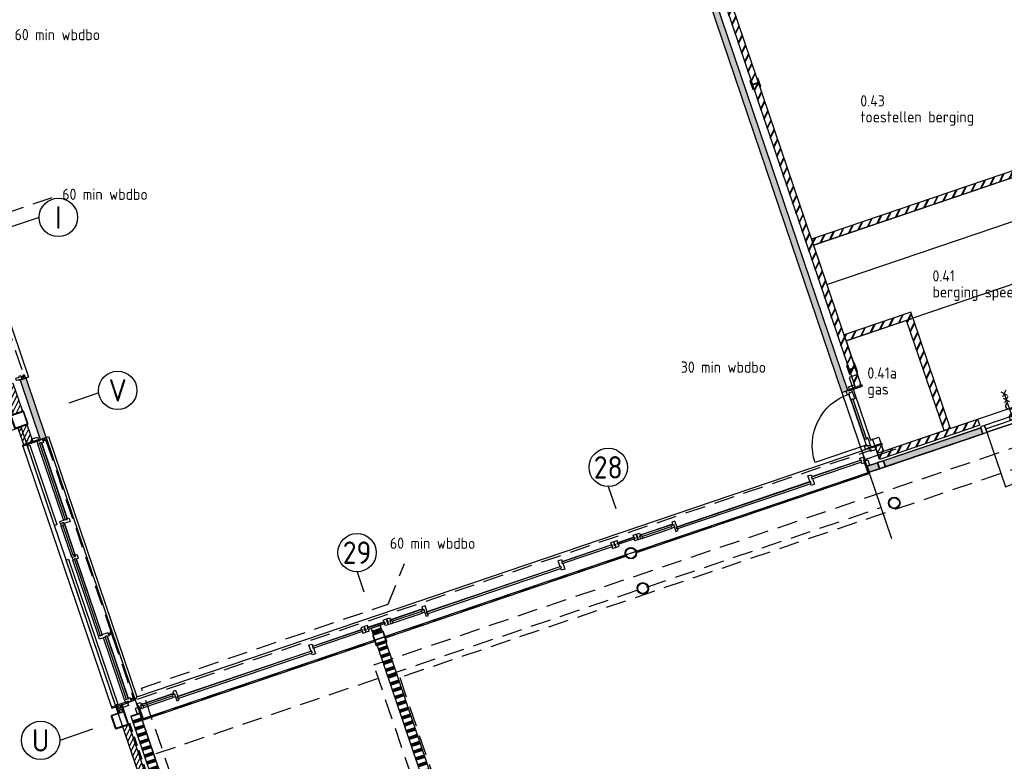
# Model space of a CAD drawing. Header units: millimetres. Extents: x -11937 to 214890, y -181324 to 108665.
# Tile 14 of 47: x 56934 to 72320, y -136895 to -125309. Entities that reach past the tile are written whole.
import ezdxf
from ezdxf.enums import TextEntityAlignment as Align
from ezdxf.xclip import XClip

# ---------------------------------------------------------------- set-up
doc = ezdxf.new("R2010")
doc.units = ezdxf.units.MM
doc.header["$LTSCALE"] = 100
doc.header["$XCLIPFRAME"] = 2
for name, pattern in [('082403 X-ref$0$DASHDOT2', [12.7, 6.35, -3.175, 0, -3.175]), ('082403 X-ref$0$DASHED', [0.75, 0.5, -0.25]), ('082403 X-ref$0$DASHED2', [9.525, 6.35, -3.175]), ('082403 X-ref$0$HIDDEN2', [4.7625, 3.175, -1.5875])]:
    doc.linetypes.add(name, pattern=pattern)
for name, color, linetype in [('082403 X-ref$0$Beveilig-Alg-Az', 253, 'Continuous'), ('082403 X-ref$0$Beveilig-Dik-Az', 1, '082403 X-ref$0$HIDDEN2'), ('082403 X-ref$0$bib', 253, 'Continuous'), ('082403 X-ref$0$BiKoz-Draai-Az', 253, 'Continuous'), ('082403 X-ref$0$BiKoz-Hout-Az', 253, 'Continuous'), ('082403 X-ref$0$BiKoz-Hout-Drs', 253, 'Continuous'), ('082403 X-ref$0$BiWand-Alg-Arc', 8, 'Continuous'), ('082403 X-ref$0$BiWand-Syst-Drs', 253, 'Continuous'), ('082403 X-ref$0$BuKoz-Alum-Drs', 253, 'Continuous'), ('082403 X-ref$0$BuWand-Alg-Arc', 253, 'Continuous'), ('082403 X-ref$0$BuWand-Bakst-Drs', 253, 'Continuous'), ('082403 X-ref$0$Construct-Beton-Drs', 253, 'Continuous'), ('082403 X-ref$0$Construct-Staal-Drs', 253, 'Continuous'), ('082403 X-ref$0$Daken-Alg-Txt', 8, 'Continuous'), ('082403 X-ref$0$DIM25', 8, 'Continuous'), ('082403 X-ref$0$Inricht-Alg-Az', 253, 'Continuous'), ('082403 X-ref$0$kozijn', 8, 'Continuous'), ('082403 X-ref$0$kozijn1', 8, 'Continuous'), ('082403 X-ref$0$MTXT25-1', 253, 'Continuous'), ('082403 X-ref$0$MTXT35-1', 253, 'Continuous'), ('082403 X-ref$0$MTXT35-50', 253, 'Continuous'), ('082403 X-ref$0$Stramien-Alg-Az', 9, '082403 X-ref$0$DASHDOT2'), ('082403 X-ref$0$Stramien-Alg-Drs', 8, 'Continuous'), ('082403 X-ref$0$Stramien-Alg-Txt', 253, 'Continuous')]:
    doc.layers.add(name, color=color, linetype=linetype)
doc.layers.add('082403 X-ref$0$Opp ma', color=8, linetype='Continuous', plot=False)
doc.layers.add('082403 X-ref$0$Opp mfa', color=8, linetype='Continuous', plot=False)
doc.styles.add('082403 X-ref$0$BOS', font='isocp.shx')
doc.styles.add('082403 X-ref$0$BOS3', font='isocp.shx')
doc.styles.add('082403 X-ref$0$Standard', font='isocp.shx')
pattern_1 = [(63.75, (17820.1, 3764.48), (-98.656, 48.65176), []), (63.75, (17815.28, 3778.69), (-98.656, 48.65176), [])]
pattern_2 = [(63.75, (0, 0), (-51.25628, 25.2768), [])]

# ---------------------------------------------------------------- blocks, each defined once
blk = doc.blocks.new('082403 X-ref$0$_K100x4')
at = {"layer": '082403 X-ref$0$Construct-Staal-Drs'}
for points in [[(50, 43, 0.414214), (43, 50), (-43, 50, 0.414214), (-50, 43), (-50, -43, 0.414214), (-43, -50), (43, -50, 0.414214), (50, -43)], [(46, 43, 0.414214), (43, 46), (-43, 46, 0.414214), (-46, 43), (-46, -43, 0.414214), (-43, -46), (43, -46, 0.414214), (46, -43)]]:
    blk.add_lwpolyline(points, format="xyb", close=True, dxfattribs=at)
blk = doc.blocks.new('082403 X-ref$0$_HEA140')
at = {"layer": '082403 X-ref$0$Construct-Staal-Drs'}
blk.add_lwpolyline([(-70, -66.5), (70, -66.5), (70, -58), (14.75, -58, -0.41421356), (2.75, -46), (2.75, 46, -0.41421356), (14.75, 58), (70, 58), (70, 66.5), (-70, 66.5), (-70, 58), (-14.75, 58, -0.41421356), (-2.75, 46), (-2.75, -46, -0.41421356), (-14.75, -58), (-70, -58)], format="xyb", close=True, dxfattribs=at)
blk = doc.blocks.new('082403 X-ref$0$binkozdeur1034')
at = {"layer": '082403 X-ref$0$BiKoz-Draai-Az'}
blk.add_lwpolyline([(967, 0), (67, 0), (67, -900, 0.414214)], format="xyb", close=True, dxfattribs=at)
at = {"layer": '082403 X-ref$0$BiKoz-Hout-Az'}
blk.add_line((67, 57), (967, 57), dxfattribs=at)
blk.add_lwpolyline([(67, 0), (967, 0), (967, 114), (67, 114)], close=True, dxfattribs=at)
at = {"layer": '082403 X-ref$0$BiKoz-Hout-Drs'}
for points in [[(0, 0), (67, 0), (67, 114), (0, 114)], [(967, 0), (1034, 0), (1034, 114), (967, 114)]]:
    blk.add_lwpolyline(points, close=True, dxfattribs=at)
blk = doc.blocks.new('082403 X-ref$0$kozbuit370')
at = {"layer": '082403 X-ref$0$kozijn1', "color": 9}
blk.add_line((316, 30), (54, 30), dxfattribs=at)
at = {"layer": '082403 X-ref$0$kozijn1'}
for points in [[(54, 0), (0, 0), (0, 37), (10, 37), (10, 62), (0, 62), (0, 92), (26, 92), (54, 92), (54, 62), (44, 62), (44, 37), (54, 37)], [(316, 0), (370, 0), (370, 37), (360, 37), (360, 62), (370, 62), (370, 92), (344, 92), (316, 92), (316, 62), (326, 62), (326, 37), (316, 37)]]:
    blk.add_lwpolyline(points, close=True, dxfattribs=at)
at = {"layer": '082403 X-ref$0$kozijn1', "color": 9}
blk.add_lwpolyline([(326, 37), (44, 37), (44, 62), (326, 62)], close=True, dxfattribs=at)
blk = doc.blocks.new('082403 X-ref$0$speellokaal')
at = {"layer": '082403 X-ref$0$kozijn'}
for points in [[(572, -260), (572, -260), (611, -260), (611, -230), (601, -230), (601, -205), (611, -205), (611, -103), (557, -103), (557, -143), (572, -143), (572, -260), (572, -260)], [(2806, -103), (2860, -103), (2860, -140), (2850, -140), (2850, -165), (2860, -165), (2860, -260), (2806, -260), (2806, -230), (2816, -230), (2816, -205), (2806, -205)], [(3716, -103), (3662, -103), (3662, -140), (3672, -140), (3672, -165), (3662, -165), (3662, -195), (3688, -195), (3716, -195), (3716, -165), (3706, -165), (3706, -140), (3716, -140)], [(4685, -260), (4685, -260), (4724, -260), (4724, -230), (4714, -230), (4714, -205), (4724, -205), (4724, -103), (4670, -103), (4670, -143), (4685, -143), (4685, -260), (4685, -260)], [(6919, -103), (6973, -103), (6973, -140), (6963, -140), (6963, -165), (6973, -165), (6973, -260), (6919, -260), (6919, -230), (6929, -230), (6929, -205), (6919, -205)], [(7838, -103), (7784, -103), (7784, -140), (7794, -140), (7794, -165), (7784, -165), (7784, -195), (7810, -195), (7838, -195), (7838, -165), (7828, -165), (7828, -140), (7838, -140)], [(8807, -260), (8807, -260), (8846, -260), (8846, -230), (8836, -230), (8836, -205), (8846, -205), (8846, -103), (8792, -103), (8792, -143), (8807, -143), (8807, -260), (8807, -260)], [(11041, -103), (11095, -103), (11095, -140), (11085, -140), (11085, -165), (11095, -165), (11095, -260), (11041, -260), (11041, -230), (11051, -230), (11051, -205), (11041, -205)], [(-36, -166), (-81, -166), (-81, -256), (-36, -256)], [(11960, -166), (12005, -166), (12005, -256), (11960, -256)]]:
    blk.add_lwpolyline(points, close=True, dxfattribs=at)
for points in [[(2806, -230), (2816, -230), (2816, -205), (2806, -205)], [(2806, -205), (2816, -205), (2816, -230), (2806, -230)]]:
    blk.add_lwpolyline(points, dxfattribs=at)
at = {"layer": '082403 X-ref$0$kozijn1', "color": 9}
for p, q in [((52, -133), (532, -133)), ((2860, -133), (3662, -133)), ((4165, -133), (4645, -133)), ((6973, -133), (7784, -133)), ((8287, -133), (8767, -133)), ((11095, -133), (11897, -133)), ((52, -195), (532, -195)), ((611, -198), (2806, -198)), ((4165, -195), (4645, -195)), ((4724, -198), (6919, -198)), ((8287, -195), (8767, -195)), ((8846, -198), (11041, -198))]:
    blk.add_line(p, q, dxfattribs=at)
at = {"layer": '082403 X-ref$0$kozijn1'}
for points in [[(-35, -148), (-17, -148), (-17, -376), (-35, -376)], [(12, -195), (-17, -195), (-17, -165), (-17, -165), (-17, -146), (-27, -146), (-27, -103), (27, -103), (27, -143), (12, -143)], [(13, -195), (51, -195), (51, -165), (42, -165), (42, -140), (52, -140), (52, -133), (30, -133), (30, -148), (13, -148)], [(571, -195), (532, -195), (532, -165), (542, -165), (542, -140), (532, -140), (532, -133), (554, -133), (554, -148), (571, -148)], [(4086, -103), (4140, -103), (4140, -143), (4125, -143), (4125, -195), (4086, -195), (4086, -165), (4096, -165), (4096, -140), (4086, -140)], [(4126, -195), (4164, -195), (4164, -165), (4155, -165), (4155, -140), (4165, -140), (4165, -133), (4143, -133), (4143, -148), (4126, -148)], [(4684, -195), (4645, -195), (4645, -165), (4655, -165), (4655, -140), (4645, -140), (4645, -133), (4667, -133), (4667, -148), (4684, -148)], [(8208, -103), (8262, -103), (8262, -143), (8247, -143), (8247, -195), (8208, -195), (8208, -165), (8218, -165), (8218, -140), (8208, -140)], [(8248, -195), (8286, -195), (8286, -165), (8277, -165), (8277, -140), (8287, -140), (8287, -133), (8265, -133), (8265, -148), (8248, -148)], [(8806, -195), (8767, -195), (8767, -165), (8777, -165), (8777, -140), (8767, -140), (8767, -133), (8789, -133), (8789, -148), (8806, -148)], [(11897, -103), (11951, -103), (11951, -146), (11941, -146), (11941, -195), (11897, -195), (11897, -165), (11907, -165), (11907, -140), (11897, -140)], [(11959, -148), (11941, -148), (11941, -376), (11959, -376)]]:
    blk.add_lwpolyline(points, close=True, dxfattribs=at)
at = {"layer": '082403 X-ref$0$kozijn1', "color": 9}
for points in [[(542, -140), (42, -140), (42, -165), (542, -165)], [(3672, -140), (2850, -140), (2850, -165), (3672, -165)], [(4655, -140), (4155, -140), (4155, -165), (4655, -165)], [(7794, -140), (6963, -140), (6963, -165), (7794, -165)], [(8777, -140), (8277, -140), (8277, -165), (8777, -165)], [(11907, -140), (11085, -140), (11085, -165), (11907, -165)], [(2816, -205), (601, -205), (601, -230), (2816, -230)], [(6929, -205), (4714, -205), (4714, -230), (6929, -230)], [(11051, -205), (8836, -205), (8836, -230), (11051, -230)]]:
    blk.add_lwpolyline(points, close=True, dxfattribs=at)
at = {"layer": '082403 X-ref$0$bib', "rotation": 180}
for p in [(4086, -103), (8208, -103)]:
    blk.add_blockref('082403 X-ref$0$kozbuit370', p, dxfattribs=at)
blk = doc.blocks.new('082403 X-ref$0$deur850')
at = {"layer": '082403 X-ref$0$BiKoz-Draai-Az'}
blk.add_lwpolyline([(-33, 910), (-33, 66), (-877, 66, -0.414214)], format="xyb", close=True, dxfattribs=at)
at = {"layer": '082403 X-ref$0$BiWand-Alg-Arc'}
for p, q in [((-33, 1085), (-33, 1085)), ((-33, 1081), (-33, 1081))]:
    blk.add_line(p, q, dxfattribs=at)
at = {"layer": '082403 X-ref$0$kozijn'}
for points in [[(0, 976), (0, 1021), (90, 1021), (90, 976)], [(0, 0), (0, -45), (90, -45), (90, 0)]]:
    blk.add_lwpolyline(points, close=True, dxfattribs=at)
at = {"layer": '082403 X-ref$0$kozijn', "color": 9}
blk.add_lwpolyline([(-26, 156), (-26, 820), (-1, 820), (-1, 156)], close=True, dxfattribs=at)
at = {"layer": '082403 X-ref$0$kozijn1'}
for points in [[(29, 928), (29, 957), (-1, 957), (-1, 957), (-20, 957), (-20, 967), (-63, 967), (-63, 913), (-23, 913), (-23, 928)], [(29, 927), (29, 810), (-1, 810), (-1, 820), (-26, 820), (-26, 810), (-33, 810), (-33, 910), (-18, 910), (-18, 927)], [(-18, 975), (-18, 957), (210, 957), (210, 975)], [(29, 49), (29, 166), (-1, 166), (-1, 156), (-26, 156), (-26, 166), (-33, 166), (-33, 66), (-18, 66), (-18, 49)], [(29, 48), (29, 19), (-1, 19), (-1, 19), (-20, 19), (-20, 9), (-63, 9), (-63, 63), (-23, 63), (-23, 48)], [(-18, 1), (-18, 19), (210, 19), (210, 1)]]:
    blk.add_lwpolyline(points, close=True, dxfattribs=at)
blk = doc.blocks.new('082403 X-ref$0$aangifte deur 60 minuten (zelfsluitend)')
at = {"layer": '082403 X-ref$0$Beveilig-Alg-Az'}
blk.add_line((1, -863), (1, 860), dxfattribs=at)
for points in [[(-81, 778), (82, 942)], [(80, 781), (-78, 939)], [(-81, 568), (82, 732)], [(80, 571), (-78, 729)], [(-81, -735), (82, -571)], [(80, -732), (-78, -574)], [(-81, -945), (82, -781)], [(80, -942), (-78, -784)]]:
    blk.add_lwpolyline(points, dxfattribs=at)
blk.add_lwpolyline([(0, -543, 1), (0, -362, -1), (0, -181, 1), (0, 0, -1), (0, 181, 1), (0, 362, -1), (0, 543)], format="xyb", dxfattribs=at)
blk = doc.blocks.new('082403 X-ref$0$kolom180r')
at = {"layer": '082403 X-ref$0$Daken-Alg-Txt'}
for radius in [90, 80]:
    blk.add_circle((0, 0), radius, dxfattribs=at)
blk = doc.blocks.new('082403 X-ref$0$ruimtenummer met m2_1')
at = {"layer": '082403 X-ref$0$MTXT25-1', "style": '082403 X-ref$0$BOS'}
blk.add_attdef('OPPERVLAKTE', (0, 498), '', height=250, dxfattribs=at)
at = {"layer": '082403 X-ref$0$MTXT35-1', "style": '082403 X-ref$0$BOS'}
for tag, p in [('RUIMTENUMMER', (-8, 1448)), ('RUIMTENAAM', (-8, 948))]:
    blk.add_attdef(tag, p, '', height=350, dxfattribs=at)
blk = doc.blocks.new('*U83')
at = {"layer": '082403 X-ref$0$Construct-Staal-Drs'}
for points in [[(-110, -98, 0.414214), (-98, -110), (98, -110, 0.414214), (110, -98), (110, 98, 0.414214), (98, 110), (-98, 110, 0.414214), (-110, 98)], [(-100, -98, 0.414214), (-98, -100), (98, -100, 0.414214), (100, -98), (100, 98, 0.414214), (98, 100), (-98, 100, 0.414214), (-100, 98)]]:
    blk.add_lwpolyline(points, format="xyb", close=True, dxfattribs=at)
blk = doc.blocks.new('*U84')
at = {"layer": '082403 X-ref$0$Construct-Staal-Drs'}
for points in [[(75, 90), (-75, 90, 0.414214), (-90, 75), (-90, -75, 0.414214), (-75, -90), (75, -90, 0.414214), (90, -75), (90, 75, 0.414214)], [(75, 80), (-75, 80, 0.414214), (-80, 75), (-80, -75, 0.414214), (-75, -80), (75, -80, 0.414214), (80, -75), (80, 75, 0.414214)]]:
    blk.add_lwpolyline(points, format="xyb", close=True, dxfattribs=at)
blk = doc.blocks.new('082403 X-ref')
at = {"layer": '082403 X-ref$0$BiWand-Alg-Arc'}
h = blk.add_hatch(dxfattribs=at)
h.set_pattern_fill('SWAND', color=8, angle=90, style=0)
h.set_pattern_definition([(198.75, (7.47, 17.2), (36.16194, -106.52964), []), (198.75, (5.47, 23.11), (36.16194, -106.52964), []), (198.75, (3.46, 29.03), (36.16194, -106.52964), []), (198.75, (1.45, 34.95), (36.16194, -106.52964), []), (198.75, (-0.56, 40.87), (36.16194, -106.52964), []), (198.75, (-2.57, 46.79), (36.16194, -106.52964), []), (198.75, (-4.58, 52.7), (36.16194, -106.52964), [])])
h.paths.add_polyline_path([(13156, 38646), (13014, 38598), (12981, 38693), (13123, 38741)])
h = blk.add_hatch(dxfattribs=at)
h.set_pattern_fill('SWAND', color=8, angle=108.75, style=0)
h.set_pattern_definition([(198.75, (13058.71, 32770.86), (36.162, -106.5296), []), (198.75, (13056.7, 32776.78), (36.162, -106.5296), []), (198.75, (13054.69, 32782.7), (36.162, -106.5296), []), (198.75, (13052.68, 32788.62), (36.162, -106.5296), []), (198.75, (13050.67, 32794.54), (36.162, -106.5296), []), (198.75, (13048.66, 32800.45), (36.162, -106.5296), []), (198.75, (13046.65, 32806.37), (36.162, -106.5296), [])])
h.paths.add_polyline_path([(15139, 32805), (14992, 32771), (13059, 38465), (13201, 38513)])
h = blk.add_hatch(dxfattribs=at)
h.set_pattern_fill('SWAND', color=8, angle=108.75, style=0)
h.set_pattern_definition([(198.75, (-6e-11, 6e-14), (36.16194, -106.52964), []), (198.75, (-2.01, 5.92), (36.16194, -106.52964), []), (198.75, (-4.02, 11.84), (36.16194, -106.52964), []), (198.75, (-6.03, 17.75), (36.16194, -106.52964), []), (198.75, (-8.04, 23.67), (36.16194, -106.52964), []), (198.75, (-10.04, 29.59), (36.16194, -106.52964), []), (198.75, (-12.05, 35.51), (36.16194, -106.52964), [])])
h.paths.add_polyline_path([(11041, 31965), (11194, 31985), (9365, 37370), (9223, 37321)])
at = {"layer": '082403 X-ref$0$BuWand-Alg-Arc'}
h = blk.add_hatch(dxfattribs=at)
h.set_pattern_fill('METSW', color=256, scale=2, style=0)
h.set_pattern_definition(pattern_1)
h.paths.add_polyline_path([(20636, 42493), (20541, 42461), (14405, 60539), (14499, 60571)])
for points in [[(15802, 56050), (15707, 56018), (20336, 42381), (20431, 42413)], [(22539, 41736), (22506, 41830), (20986, 41314), (21018, 41220)], [(20762, 41133), (20730, 41227), (20891, 41282), (20923, 41187)]]:
    blk.add_hatch(color=256, dxfattribs=at).paths.add_polyline_path(points)
h = blk.add_hatch(dxfattribs=at)
h.set_pattern_fill('METSW', color=256, scale=2, style=0)
h.set_pattern_definition(pattern_1)
h.paths.add_polyline_path([(23649, 46062), (19861, 44776), (19893, 44682), (23681, 45968)])
h = blk.add_hatch(dxfattribs=at)
h.set_pattern_fill('METSW', color=256, scale=2, style=0)
h.set_pattern_definition(pattern_1)
h.paths.add_polyline_path([(21443, 43539), (21411, 43634), (20369, 43280), (20401, 43186)])
h = blk.add_hatch(dxfattribs=at)
h.set_pattern_fill('METSW', color=256, scale=2, style=0)
h.set_pattern_definition(pattern_1)
h.paths.add_polyline_path([(21443, 43539), (21348, 43507), (21489, 43090), (21584, 43123)])
h.paths.add_polyline_path([(21584, 43123), (21489, 43090), (21933, 41784), (22028, 41816)])
h = blk.add_hatch(dxfattribs=at)
h.set_pattern_fill('METSW', color=256, scale=2, style=0)
h.set_pattern_definition(pattern_1)
h.paths.add_polyline_path([(22494, 41868), (22461, 41963), (22028, 41816), (22028, 41816), (21933, 41784), (21933, 41784), (20986, 41462), (20986, 41462), (20891, 41430), (20924, 41335)])
h.paths.add_polyline_path([(24797, 42650), (24765, 42745), (23441, 42295), (23473, 42201)])
h = blk.add_hatch(dxfattribs=at)
h.set_pattern_fill('ANSI31', color=8, scale=18, style=0)
h.set_pattern_definition(pattern_2)
h.paths.add_polyline_path([(7390, 42037), (7532, 42086), (7382, 42526), (7240, 42478)])
h = blk.add_hatch(color=8, dxfattribs=at)
h.paths.add_polyline_path([(7588, 42606), (7493, 42574), (7681, 42020), (7776, 42052)])
h.paths.add_polyline_path([(7776, 42052), (7681, 42020), (7808, 41646), (7903, 41678)])
h = blk.add_hatch(dxfattribs=at)
h.set_pattern_fill('ANSI31', color=8, scale=18, style=0)
h.set_pattern_definition(pattern_2)
h.paths.add_polyline_path([(7603, 41877), (7461, 41829), (7549, 41569), (7691, 41617)])
h = blk.add_hatch(dxfattribs=at)
h.set_pattern_fill('ANSI31', color=256, scale=18, angle=18.75, style=0)
h.paths.add_polyline_path([(20951, 41566), (20856, 41534), (20891, 41430), (20986, 41462)])
h = blk.add_hatch(dxfattribs=at)
h.set_pattern_fill('ANSI31', color=8, scale=18, angle=18.75, style=0)
h.set_pattern_definition([(63.75, (0.13, 0.045), (-51.25628, 25.2768), [])])
h.paths.add_polyline_path([(9192, 37195), (9097, 37163), (9906, 34781), (10001, 34813)])
at = {"layer": '082403 X-ref$0$Beveilig-Dik-Az'}
blk.add_line((13244, 39074), (13503, 39709), dxfattribs=at)
at = {"layer": '082403 X-ref$0$Beveilig-Dik-Az', "color": 8}
blk.add_lwpolyline([(6813, 47940), (67, 45659), (934, 43023), (8052, 45446)], dxfattribs=at)
at = {"layer": '082403 X-ref$0$Beveilig-Dik-Az'}
blk.add_lwpolyline([(-7056, 29337), (-7056, 29337), (-2285, 29908), (-2383, 30198), (10477, 34562), (10477, 34562), (10477, 34562), (10477, 34562), (9392, 37762), (13244, 39074)], dxfattribs=at)
at = {"layer": '082403 X-ref$0$BiWand-Syst-Drs', "color": 8}
for points in [[(13156, 38646), (13123, 38741), (12981, 38693), (13014, 38598)], [(13072, 38427), (14992, 32771), (15139, 32805), (13214, 38475)]]:
    blk.add_lwpolyline(points, dxfattribs=at)
blk.add_lwpolyline([(11194, 31985), (9365, 37370), (9223, 37321), (11041, 31965)], close=True, dxfattribs=at)
at = {"layer": '082403 X-ref$0$BuKoz-Alum-Drs', "color": 8}
for p, q in [((9012, 37477), (9104, 37397)), ((9046, 37377), (9071, 37497))]:
    blk.add_line(p, q, dxfattribs=at)
for points in [[(9027, 37371), (9046, 37377), (9012, 37477), (8993, 37470)], [(9104, 37397), (9123, 37404), (9090, 37503), (9071, 37497)]]:
    blk.add_lwpolyline(points, close=True, dxfattribs=at)
at = {"layer": '082403 X-ref$0$BuWand-Alg-Arc'}
for p, q in [((20336, 42381), (21111, 40100)), ((7903, 41678), (9347, 37422)), ((20856, 41534), (20815, 41656)), ((20657, 41435), (20805, 41485)), ((20693, 41331), (21184, 41498)), ((20924, 41335), (20856, 41534))]:
    blk.add_line(p, q, dxfattribs=at)
at = {"layer": '082403 X-ref$0$BuWand-Alg-Arc', "color": 8}
blk.add_line((7903, 41678), (9320, 37501), dxfattribs=at)
at = {"layer": '082403 X-ref$0$BuWand-Bakst-Drs'}
for p, q in [((20541, 42461), (20636, 42493)), ((20336, 42381), (20431, 42413)), ((22494, 41868), (22461, 41963)), ((22539, 41736), (22506, 41830)), ((20856, 41534), (20951, 41566))]:
    blk.add_line(p, q, dxfattribs=at)
at = {"layer": '082403 X-ref$0$BuWand-Bakst-Drs', "color": 8}
blk.add_line((9097, 37163), (9192, 37195), dxfattribs=at)
at = {"layer": '082403 X-ref$0$BuWand-Bakst-Drs'}
for points in [[(20431, 42413), (14220, 60709), (14126, 60677), (20336, 42381)], [(20636, 42493), (14499, 60571), (14405, 60539), (20541, 42461)], [(22494, 41868), (20924, 41335), (20891, 41430), (22461, 41963)], [(22539, 41736), (20762, 41133), (20730, 41227), (22506, 41830)], [(20856, 41534), (20891, 41430), (20986, 41462), (20951, 41566)]]:
    blk.add_lwpolyline(points, dxfattribs=at)
for points in [[(19893, 44682), (23681, 45968), (23649, 46062), (19861, 44776)], [(20401, 43186), (21443, 43539), (21411, 43634), (20369, 43280)], [(21443, 43539), (22028, 41816), (21933, 41784), (21348, 43507)], [(21018, 41220), (22539, 41736), (22506, 41830), (20986, 41314)], [(20762, 41133), (20923, 41187), (20891, 41282), (20730, 41227)]]:
    blk.add_lwpolyline(points, close=True, dxfattribs=at)
at = {"layer": '082403 X-ref$0$BuWand-Bakst-Drs', "color": 8}
for points in [[(7240, 42478), (7382, 42526), (7532, 42086), (7390, 42037)], [(7808, 41646), (7903, 41678), (7588, 42606), (7493, 42574)], [(7549, 41569), (7691, 41617), (7603, 41877), (7461, 41829)]]:
    blk.add_lwpolyline(points, close=True, dxfattribs=at)
blk.add_lwpolyline([(9097, 37163), (9915, 34753), (10010, 34785), (9192, 37195)], dxfattribs=at)
at = {"layer": '082403 X-ref$0$Construct-Beton-Drs', "color": 8, "linetype": '082403 X-ref$0$DASHED', "ltscale": 3}
blk.add_line((9205, 37220), (10990, 31962), dxfattribs=at)
at = {"layer": '082403 X-ref$0$DIM25', "color": 8, "linetype": '082403 X-ref$0$DASHED2', "ltscale": 0.01}
for p, q in [((7557, 42630), (7505, 42612)), ((7893, 41641), (7841, 41623)), ((8918, 38619), (8867, 38601)), ((9264, 37599), (9213, 37582))]:
    blk.add_line(p, q, dxfattribs=at)
at = {"layer": '082403 X-ref$0$Inricht-Alg-Az'}
blk.add_lwpolyline([(20102, 44066), (23861, 45342), (23653, 45958), (19893, 44682)], close=True, dxfattribs=at)
at = {"layer": '082403 X-ref$0$Inricht-Alg-Az', "linetype": '082403 X-ref$0$HIDDEN2'}
blk.add_lwpolyline([(24170, 41571), (13427, 37925), (15156, 32811), (15503, 30182), (31705, 32315), (31810, 32006), (15227, 29823), (14839, 32769), (13021, 38125), (24067, 41874)], close=True, dxfattribs=at)
at = {"layer": '082403 X-ref$0$kozijn', "color": 8, "linetype": '082403 X-ref$0$HIDDEN2'}
for p, q in [((6960, 44394), (7551, 42656)), ((7904, 41616), (8912, 38645)), ((8929, 38594), (9258, 37626))]:
    blk.add_line(p, q, dxfattribs=at)
at = {"layer": '082403 X-ref$0$kozijn'}
blk.add_line((9318, 37626), (20645, 41471), dxfattribs=at)
at = {"layer": '082403 X-ref$0$kozijn', "linetype": '082403 X-ref$0$HIDDEN2'}
for p, q in [((9330, 37590), (20657, 41435)), ((9433, 37287), (20760, 41132)), ((9620, 36738), (20947, 40583))]:
    blk.add_line(p, q, dxfattribs=at)
at = {"layer": '082403 X-ref$0$kozijn', "color": 8}
blk.add_line((9318, 37626), (9294, 37578), dxfattribs=at)
for points in [[(6865, 44424), (6995, 44469), (7624, 42618), (7493, 42574)], [(7534, 41556), (7534, 41556), (8929, 37448), (8929, 37448)], [(7808, 41646), (7939, 41690), (9318, 37626), (9318, 37626)], [(8827, 38559), (8824, 38568), (8848, 38577), (8851, 38567)], [(8851, 38567), (8848, 38577), (8824, 38568), (8827, 38559)], [(9423, 37265), (9423, 37265), (13034, 38491), (13034, 38491)], [(9187, 37555), (9192, 37543), (9294, 37578), (9329, 37475), (9349, 37482)], [(9187, 37555), (9191, 37542), (9294, 37577), (9329, 37474), (9349, 37481)]]:
    blk.add_lwpolyline(points, dxfattribs=at)
for points in [[(7648, 41555), (8069, 40316), (8031, 40304), (7611, 41543)], [(8252, 39776), (9022, 37510), (8984, 37497), (8215, 39763)], [(8737, 38528), (8732, 38542), (8720, 38579), (8748, 38589), (8752, 38580), (8775, 38588), (8772, 38597), (8869, 38630), (8886, 38579), (8851, 38567), (8848, 38577), (8824, 38568), (8827, 38559)], [(8909, 38623), (8914, 38609), (8880, 38597), (8875, 38612)], [(9175, 37531), (9190, 37488), (9104, 37460), (9090, 37502)]]:
    blk.add_lwpolyline(points, close=True, dxfattribs=at)
at = {"layer": '082403 X-ref$0$kozijn'}
for points in [[(20745, 41515), (20749, 41503), (20646, 41468), (20692, 41332), (20672, 41326)], [(20746, 41516), (20750, 41502), (20647, 41468), (20693, 41332), (20673, 41325)], [(17128, 39880), (20746, 41108), (20746, 41108)], [(13205, 38548), (13205, 38548), (16961, 39824)]]:
    blk.add_lwpolyline(points, dxfattribs=at)
at = {"layer": '082403 X-ref$0$kozijn1', "color": 8}
for p, q in [((8175, 40388), (7773, 41572)), ((8233, 40408), (7832, 41592)), ((8352, 39857), (8197, 40313)), ((8293, 39838), (8138, 40293)), ((8720, 38579), (8318, 39763)), ((8779, 38599), (8377, 39783)), ((9127, 37581), (8799, 38549)), ((9186, 37601), (8858, 38569))]:
    blk.add_line(p, q, dxfattribs=at)
for points in [[(7425, 42597), (7434, 42570), (7462, 42579), (7462, 42579), (7480, 42586), (7484, 42576), (7524, 42590), (7507, 42641), (7469, 42628), (7474, 42614)], [(7552, 42620), (7547, 42634), (7513, 42623), (7518, 42608)], [(7560, 42659), (7577, 42608), (7558, 42602), (7541, 42653)], [(7797, 41645), (7803, 41628), (7540, 41539), (7534, 41556)], [(7766, 41683), (7780, 41641), (7695, 41612), (7680, 41654)], [(7759, 41613), (7759, 41613), (7805, 41629), (7802, 41639), (7843, 41652), (7860, 41601), (7825, 41589), (7822, 41599), (7798, 41591), (7801, 41582), (7773, 41572)], [(7822, 41599), (8230, 40396), (8206, 40388), (7798, 41591)], [(7883, 41646), (7888, 41631), (7854, 41620), (7849, 41634)], [(7896, 41670), (7913, 41619), (7894, 41613), (7877, 41664)], [(8126, 40330), (8113, 40367), (8203, 40398), (8206, 40388), (8230, 40396), (8227, 40406), (8262, 40418), (8279, 40367), (8180, 40333), (8175, 40347)], [(8126, 40330), (8138, 40293), (8167, 40302), (8164, 40312), (8187, 40320), (8190, 40310), (8197, 40313), (8190, 40333), (8176, 40328), (8170, 40345)], [(8187, 40320), (8348, 39846), (8325, 39838), (8164, 40312)], [(8305, 39801), (8293, 39837), (8321, 39847), (8325, 39838), (8348, 39846), (8345, 39855), (8352, 39857), (8358, 39837), (8344, 39832), (8350, 39816)], [(8306, 39800), (8318, 39763), (8347, 39773), (8343, 39782), (8367, 39790), (8370, 39781), (8405, 39793), (8388, 39844), (8350, 39831), (8355, 39817)], [(8367, 39790), (8775, 38588), (8752, 38580), (8343, 39782)], [(8922, 38648), (8939, 38597), (8920, 38590), (8903, 38641)], [(8848, 38577), (9183, 37590), (9159, 37582), (8824, 38568)], [(9191, 37538), (9186, 37555), (8923, 37465), (8929, 37448)], [(9142, 37540), (9142, 37540), (9188, 37555), (9191, 37546), (9232, 37560), (9215, 37611), (9179, 37599), (9183, 37590), (9159, 37582), (9156, 37591), (9127, 37581)], [(9260, 37590), (9255, 37604), (9221, 37593), (9226, 37578)], [(9285, 37578), (9268, 37629), (9249, 37623), (9266, 37571)]]:
    blk.add_lwpolyline(points, close=True, dxfattribs=at)
at = {"layer": '082403 X-ref$0$Opp ma'}
blk.add_lwpolyline([(2008, 33159), (4258, 33920), (4579, 32973), (9906, 34781), (9318, 36512), (7511, 41836), (2303, 40068), (2673, 38979), (305, 38175), (445, 37764), (461, 37717)], close=True, dxfattribs=at)
at = {"layer": '082403 X-ref$0$Opp mfa'}
for points in [[(22028, 41816), (24774, 42748), (24189, 44471), (21443, 43539)], [(21348, 43507), (20401, 43186), (20580, 42659), (20451, 42615), (20783, 41636), (20912, 41680), (20986, 41462), (21933, 41784)], [(11242, 31840), (11242, 31840), (26746, 33982), (23951, 42215), (9397, 37275)]]:
    blk.add_lwpolyline(points, close=True, dxfattribs=at)
at = {"layer": '082403 X-ref$0$Stramien-Alg-Az'}
for p, q in [((7792, 45115), (7324, 44956)), ((8723, 42374), (8255, 42215)), ((16685, 40911), (16801, 40570)), ((12760, 39578), (12866, 39267)), ((8628, 37119), (8115, 36945))]:
    blk.add_line(p, q, dxfattribs=at)
at = {"layer": '082403 X-ref$0$Stramien-Alg-Drs'}
for centre in [(8092, 45115), (9020, 42413), (16685, 41211), (12760, 39878), (7815, 36945)]:
    blk.add_circle(centre, 300, dxfattribs=at)
at = {"layer": '082403 X-ref$0$bib'}
for name, p, rotation in [('082403 X-ref$0$_HEA140', (18984, 47203), 288.7499999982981), ('082403 X-ref$0$_HEA140', (20495, 42753), 288.7499999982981), ('082403 X-ref$0$binkozdeur1034', (22539, 41736), 18.74999999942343), ('082403 X-ref$0$_K100x4', (20954, 41251), 18.74999999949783)]:
    blk.add_blockref(name, p, dxfattribs=dict(at, rotation=rotation))
ref = blk.add_blockref('082403 X-ref$0$ruimtenummer met m2_1', (20628, 46124), dxfattribs=dict(at, xscale=0.5, yscale=0.5, zscale=0.5))
ref.add_attrib('RUIMTENUMMER', '0.43', (20624, 46849), dxfattribs={"layer": '082403 X-ref$0$MTXT35-1', "height": 175, "style": '082403 X-ref$0$BOS'})
ref.add_attrib('RUIMTENAAM', 'toestellen berging', (20624, 46599), dxfattribs={"layer": '082403 X-ref$0$MTXT35-1', "height": 175, "style": '082403 X-ref$0$BOS'})
ref = blk.add_blockref('082403 X-ref$0$ruimtenummer met m2_1', (21754, 43390), dxfattribs=dict(at, xscale=0.5, yscale=0.5, zscale=0.5))
ref.add_attrib('RUIMTENUMMER', '0.41', (21751, 44114), dxfattribs={"layer": '082403 X-ref$0$MTXT35-1', "height": 175, "style": '082403 X-ref$0$BOS'})
ref.add_attrib('RUIMTENAAM', 'berging speellokaal', (21751, 43864), dxfattribs={"layer": '082403 X-ref$0$MTXT35-1', "height": 175, "style": '082403 X-ref$0$BOS'})
ref = blk.add_blockref('082403 X-ref$0$ruimtenummer met m2_1', (20738, 41873), dxfattribs=dict(at, xscale=0.5, yscale=0.5, zscale=0.5))
ref.add_attrib('RUIMTENUMMER', '0.41a', (20734, 42597), dxfattribs={"layer": '082403 X-ref$0$MTXT35-1', "height": 175, "style": '082403 X-ref$0$BOS'})
ref.add_attrib('RUIMTENAAM', 'gas', (20734, 42347), dxfattribs={"layer": '082403 X-ref$0$MTXT35-1', "height": 175, "style": '082403 X-ref$0$BOS'})
at = {"layer": '082403 X-ref$0$bib', "xscale": 0.5000000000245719, "yscale": 0.5000000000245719, "zscale": 0.5000000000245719, "rotation": 198.7499999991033}
blk.add_blockref('082403 X-ref$0$aangifte deur 60 minuten (zelfsluitend)', (23010, 41955), dxfattribs=at)
at = {"layer": '082403 X-ref$0$bib', "color": 8}
for name, p, rotation in [('*U83', (7482, 41952), 18.75000000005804), ('*U84', (13114, 38537), 18.75000000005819), ('*U83', (9053, 37263), 18.75000000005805)]:
    blk.add_blockref(name, p, dxfattribs=dict(at, rotation=rotation))
at = {"layer": '082403 X-ref$0$BuWand-Alg-Arc'}
for name, p, rotation in [('082403 X-ref$0$deur850', (20769, 41504), 18.74999999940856), ('082403 X-ref$0$speellokaal', (9318, 37626), 18.74999999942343)]:
    blk.add_blockref(name, p, dxfattribs=dict(at, rotation=rotation))
at = {"layer": '082403 X-ref$0$Daken-Alg-Txt'}
for p in [(21155, 40654), (17039, 39869), (17225, 39320)]:
    blk.add_blockref('082403 X-ref$0$kolom180r', p, dxfattribs=at)
at = {"layer": '082403 X-ref$0$MTXT35-50', "color": 8, "char_height": 175, "width": 1834.98, "attachment_point": 1, "style": '082403 X-ref$0$BOS3'}
for insert in [(7408, 48058), (8153, 45564)]:
    blk.add_mtext('60 min wbdbo', dxfattribs=dict(at, insert=insert))
at = {"layer": '082403 X-ref$0$MTXT35-50', "char_height": 175, "width": 1834.98, "attachment_point": 1, "style": '082403 X-ref$0$BOS3'}
for s, insert in [('30 min wbdbo', (17818, 42864)), ('60 min wbdbo', (13273, 40112))]:
    blk.add_mtext(s, dxfattribs=dict(at, insert=insert))
at = {"layer": '082403 X-ref$0$Stramien-Alg-Txt', "style": '082403 X-ref$0$Standard'}
for s, p in [('I', (8092, 45115)), ('V', (9020, 42413)), ('28', (16685, 41211)), ('29', (12760, 39878)), ('U', (7815, 36945))]:
    blk.add_text(s, height=350, dxfattribs=at).set_placement(p, align=Align.MIDDLE)

msp = doc.modelspace()

# ---------------------------------------------------------------- block references
ref = msp.add_blockref('082403 X-ref', (49446, -173513))
XClip(ref).set_block_clipping_path([(-24555.726573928, -7811.8301967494), (165444.273426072, 82188.1698032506)])

doc.saveas('drawing.dxf')
